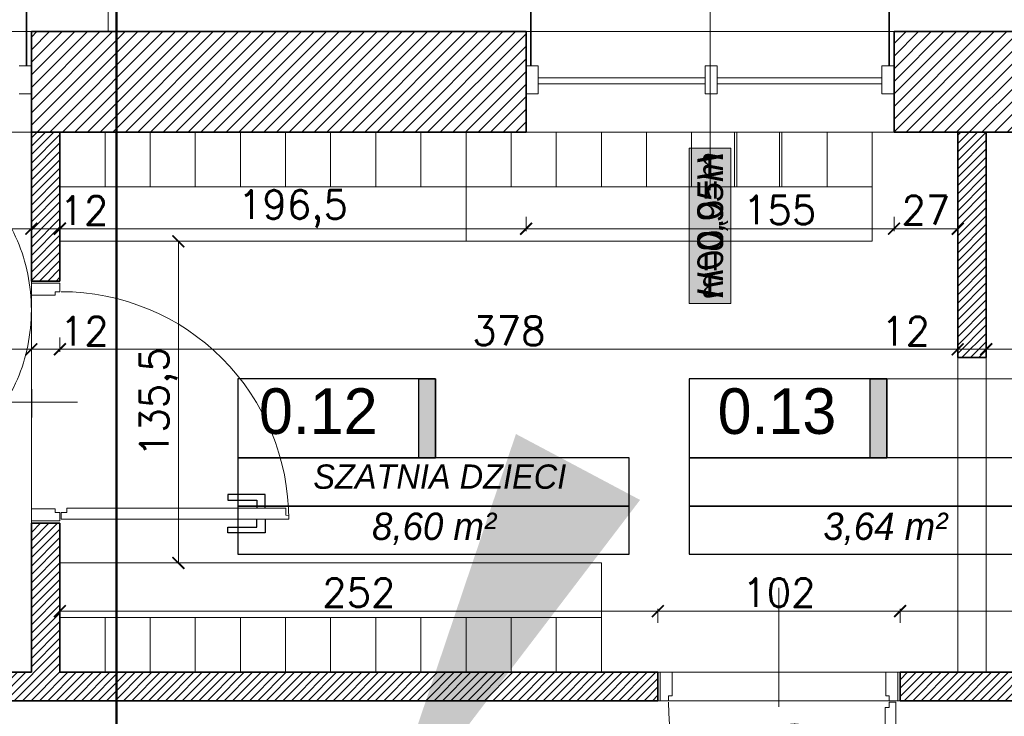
# Model space of a CAD drawing. Header units: millimetres. Extents: x -740 to 33545, y 5178 to 22494.
# Tile 147 of 250: x 10276 to 10690, y 10546 to 10839. Entities that reach past the tile are written whole.
import ezdxf
from ezdxf.lldxf.tags import DXFTag

# ---------------------------------------------------------------- set-up
doc = ezdxf.new("R2010")
doc.units = ezdxf.units.MM
doc.header["$MEASUREMENT"] = 0
doc.linetypes.add('ACAD_ISO10W100', pattern=[18, 12, -3, 0, -3])
doc.layers.get('Defpoints').update_dxf_attribs({"color": 252})
for name, color, linetype, lineweight in [('_IS_EKO_KS_opis', 7, 'Continuous', 15), ('A_istniejÄ…ce Ĺ›ciany', 252, 'Continuous', 35), ('A_izolacja', 252, 'Continuous', 9), ('A_l.przerywana', 252, 'ICAD_ISO03W100', 9), ('A_opisy', 252, 'Continuous', 15), ('A_projektowane sciany', 252, 'Continuous', 35), ('A_wyposaĹĽenie', 252, 'Continuous', 9), ('A_Ĺ›ciany projektowane', 252, 'Continuous', 35), ('k_wyburzenia widoczne', 252, 'PNEUMATIC2', 18), ('l.przerywana', 252, 'ICAD_ISO03W100', 5), ('l.wypeĹ‚nien', 252, 'Continuous', 5), ('Nowe_820-G Rysunki Obrazki_Nr_piĂłra__23', 252, 'Continuous', 15), ('szraf1', 252, 'Continuous', 5), ('wymiarowanie', 252, 'Continuous', 9)]:
    doc.layers.add(name, color=color, linetype=linetype, lineweight=lineweight)
for name, color, linetype in [('D-opis', 252, 'Continuous'), ('stolarka', 252, 'Continuous'), ('tabelki opis', 252, 'Continuous'), ('WYPOSAĹ»ENIE', 252, 'Continuous')]:
    doc.layers.add(name, color=color, linetype=linetype)
doc.styles.add('ARIALL', font='GOTHIC.TTF', dxfattribs={"height": 40})
doc.styles.add('styl2', font='simplex.shx')
tags = doc.linetypes.add('DASH', pattern=[15, 10, -5]).pattern_tags.tags
tags[6:7] = [DXFTag(74, 4), DXFTag(75, 0), DXFTag(340, '0'), DXFTag(46, 0.0), DXFTag(50, 0.0), DXFTag(44, 0.0), DXFTag(45, 0.0)]
tags[4:5] = [DXFTag(74, 4), DXFTag(75, 0), DXFTag(340, '0'), DXFTag(46, 0.0), DXFTag(50, 0.0), DXFTag(44, 0.0), DXFTag(45, 0.0)]
tags = doc.linetypes.add('ICAD_ISO03W100', pattern=[30, 12, -18]).pattern_tags.tags
tags[6:7] = [DXFTag(74, 4), DXFTag(75, 0), DXFTag(340, '0'), DXFTag(46, 1.0), DXFTag(50, 0.0), DXFTag(44, 0.0), DXFTag(45, 0.0)]
tags[4:5] = [DXFTag(74, 4), DXFTag(75, 0), DXFTag(340, '0'), DXFTag(46, 1.0), DXFTag(50, 0.0), DXFTag(44, 0.0), DXFTag(45, 0.0)]
doc.linetypes.add('PNEUMATIC2', pattern='A,0.5,-0.25,["//",Standard,S=0.2,R=0,X=-0.1,Y=-0.1],-0.25', length=1)
doc.dimstyles.new('ISO', dxfattribs={"dimtxt": 180, "dimasz": 180, "dimexe": 180, "dimexo": 180, "dimgap": 90, "dimtad": 1, "dimtoh": 1, "dimdec": 0, "dimzin": 0, "dimdsep": 46, "dimtxsty": 'Standard', "dimsah": 1, "dimcen": 90, "dimdle": 100, "dimadec": 4, "dimazin": 0, "dimtfac": 1, "dimtdec": 4, "dimtofl": 0, "dimtmove": 0, "dimatfit": 3, "dimfxl": 0, "dimtvp": 180, "dimtolj": 1, "dimtzin": 0, "dimarcsym": 0})
doc.dimstyles.new('Skala 1-50', dxfattribs={"dimtxt": 12, "dimasz": 5, "dimexe": 1, "dimexo": 1, "dimgap": 1.5, "dimtad": 1, "dimdec": 1, "dimrnd": 0.5, "dimtxsty": 'styl2', "dimblk": 'ARCHTICK', "dimcen": 5, "dimadec": 0, "dimazin": 0, "dimtfac": 1, "dimtdec": 1, "dimtmove": 1, "dimatfit": 3, "dimldrblk": 'ARCHTICK', "dimfxl": 0, "dimlwd": -1, "dimlwe": -1, "dimarcsym": 0})

# ---------------------------------------------------------------- blocks, each defined once
blk = doc.blocks.new('FOTEL-K')
at = {"linetype": 'ACAD_ISO10W100'}
for p, q in [((5.633, 7.569), (-5.633, -7.569)), ((7.569, -5.633), (-7.569, 5.633))]:
    blk.add_line(p, q, dxfattribs=at)
for p, q in [((0.222, 4.361), (4.187, 1.41)), ((-0.001, 2.861), (-0.108, 2.718)), ((0.798, 2.266), (-0.001, 2.861)), ((-0.108, 2.718), (0.638, 2.163)), ((1.062, 2.419), (5.201, -0.661)), ((1.629, 2.451), (1.412, 2.159)), ((1.827, 2.303), (1.61, 2.011)), ((-2.741, -0.82), (-2.635, -0.677)), ((-1.941, -1.415), (-2.741, -0.82)), ((-2.635, -0.677), (-1.889, -1.232)), ((5.289, -1.263), (2.729, -4.704)), ((6.489, -2.135), (5.265, -1.224)), ((6.591, -1.997), (5.367, -1.086)), ((-4.113, -1.465), (-0.148, -4.416)), ((2.127, -4.792), (-2.012, -1.712)), ((-1.663, -1.972), (-1.907, -2.301)), ((-1.465, -2.119), (-1.709, -2.448)), ((3.805, -5.74), (2.581, -4.829)), ((3.908, -5.603), (2.684, -4.692))]:
    blk.add_line(p, q)
for points in [[(4.297, 0.733), (4.246, 0.664, -0.414214), (4.065, 0.637), (-0.557, 4.077, -0.414214), (-0.584, 4.258), (-0.532, 4.327, -0.414214), (-0.352, 4.353), (4.271, 0.913, -0.414214)], [(6.473, -0.994), (6.427, -1.056, -0.414214), (6.307, -1.074), (5.103, -0.178, -0.414214), (5.085, -0.058), (5.132, 0.004, -0.414214), (5.252, 0.022), (6.456, -0.874, -0.414214)], [(0.556, -4.295), (0.505, -4.364, -0.414214), (0.324, -4.39), (-4.298, -0.95, -0.414214), (-4.325, -0.769), (-4.273, -0.7, -0.414214), (-4.093, -0.674), (0.53, -4.114, -0.414214)], [(2.811, -5.915), (2.857, -5.853, 0.414214), (2.839, -5.733), (1.636, -4.837, 0.414214), (1.515, -4.855), (1.469, -4.917, 0.414214), (1.487, -5.037), (2.691, -5.933, 0.414214)]]:
    blk.add_lwpolyline(points, format="xyb", close=True)
for points in [[(7.655, -2.789), (6.591, -1.997), (5.464, -3.512), (6.527, -4.304)], [(4.869, -6.532), (3.805, -5.74), (4.933, -4.225), (5.997, -5.017)]]:
    blk.add_lwpolyline(points, close=True)
blk.add_circle((0, 0), 8.291, dxfattribs=at)
for centre, radius, start, end in [((4.045, -3.01), 6.195, 118.7855, 167.9004), ((4.33, -3.223), 6.195, 118.7855, 167.9004), ((4.944, -1.006), 0.43, 323.343, 53.343), ((2.384, -4.447), 0.43, 233.343, 323.343)]:
    blk.add_arc(centre, radius, start, end)
blk = doc.blocks.new('_ArchTick')
at = {"color": 0, "linetype": 'ByBlock', "const_width": 0.15}
blk.add_lwpolyline([(-0.5, -0.5), (0.5, 0.5)], dxfattribs=at)
blk = doc.blocks.new('*D2234')
at = {"layer": 'Defpoints', "color": 0}
for p in [(10066.23, 10728.73), (10280.43, 10720.32), (10280.43, 10700.5)]:
    blk.add_point(p, dxfattribs=at)
at = {"layer": 'wymiarowanie', "color": 0}
for p, q in [((10066.23, 10705.5), (10066.23, 10699.5)), ((10280.43, 10705.5), (10280.43, 10699.5)), ((10066.23, 10700.5), (10280.43, 10700.5))]:
    blk.add_line(p, q, dxfattribs=at)
at = {"layer": 'wymiarowanie', "color": 0, "xscale": 5, "yscale": 5, "zscale": 5, "rotation": 180}
blk.add_blockref('_ArchTick', (10066.23, 10700.5), dxfattribs=at)
at = {"layer": 'wymiarowanie', "color": 0, "xscale": 5, "yscale": 5, "zscale": 5}
blk.add_blockref('_ArchTick', (10280.43, 10700.5), dxfattribs=at)
at = {"layer": 'wymiarowanie', "color": 0, "insert": (10173.33, 10708.15), "char_height": 12, "attachment_point": 5, "style": 'styl2'}
blk.add_mtext('214', dxfattribs=at)
blk = doc.blocks.new('*D2235')
at = {"layer": 'Defpoints', "color": 0}
for p in [(10292.43, 10720.98), (10280.43, 10720.32), (10292.43, 10700.5)]:
    blk.add_point(p, dxfattribs=at)
at = {"layer": 'wymiarowanie', "color": 0}
for p, q in [((10280.43, 10705.5), (10280.43, 10699.5)), ((10292.43, 10705.5), (10292.43, 10699.5)), ((10280.43, 10700.5), (10292.43, 10700.5))]:
    blk.add_line(p, q, dxfattribs=at)
at = {"layer": 'wymiarowanie', "color": 0, "xscale": 5, "yscale": 5, "zscale": 5, "rotation": 180}
blk.add_blockref('_ArchTick', (10280.43, 10700.5), dxfattribs=at)
at = {"layer": 'wymiarowanie', "color": 0, "xscale": 5, "yscale": 5, "zscale": 5}
blk.add_blockref('_ArchTick', (10292.43, 10700.5), dxfattribs=at)
at = {"layer": 'wymiarowanie', "color": 0, "insert": (10302.69, 10708.15), "char_height": 12, "attachment_point": 5, "style": 'styl2'}
blk.add_mtext('12', dxfattribs=at)
blk = doc.blocks.new('*D2236')
at = {"layer": 'Defpoints', "color": 0}
for p in [(10670.47, 10729.71), (10292.43, 10720.98), (10670.47, 10700.5)]:
    blk.add_point(p, dxfattribs=at)
at = {"layer": 'wymiarowanie', "color": 0}
for p, q in [((10292.43, 10705.5), (10292.43, 10699.5)), ((10670.47, 10705.5), (10670.47, 10699.5)), ((10292.43, 10700.5), (10670.47, 10700.5))]:
    blk.add_line(p, q, dxfattribs=at)
at = {"layer": 'wymiarowanie', "color": 0, "xscale": 5, "yscale": 5, "zscale": 5, "rotation": 180}
blk.add_blockref('_ArchTick', (10292.43, 10700.5), dxfattribs=at)
at = {"layer": 'wymiarowanie', "color": 0, "xscale": 5, "yscale": 5, "zscale": 5}
blk.add_blockref('_ArchTick', (10670.47, 10700.5), dxfattribs=at)
at = {"layer": 'wymiarowanie', "color": 0, "insert": (10481.45, 10708.3), "char_height": 12, "attachment_point": 5, "style": 'styl2'}
blk.add_mtext('378', dxfattribs=at)
blk = doc.blocks.new('*D2237')
at = {"layer": 'Defpoints', "color": 0}
for p in [(10670.47, 10729.71), (10682.47, 10728.04), (10682.47, 10700.5)]:
    blk.add_point(p, dxfattribs=at)
at = {"layer": 'wymiarowanie', "color": 0}
for p, q in [((10670.47, 10705.5), (10670.47, 10699.5)), ((10682.47, 10705.5), (10682.47, 10699.5)), ((10670.47, 10700.5), (10639.24, 10700.5)), ((10670.47, 10700.5), (10682.47, 10700.5))]:
    blk.add_line(p, q, dxfattribs=at)
at = {"layer": 'wymiarowanie', "color": 0, "xscale": 5, "yscale": 5, "zscale": 5, "rotation": 180}
blk.add_blockref('_ArchTick', (10670.47, 10700.5), dxfattribs=at)
at = {"layer": 'wymiarowanie', "color": 0, "xscale": 5, "yscale": 5, "zscale": 5}
blk.add_blockref('_ArchTick', (10682.47, 10700.5), dxfattribs=at)
at = {"layer": 'wymiarowanie', "color": 0, "insert": (10648.49, 10708.15), "char_height": 12, "attachment_point": 5, "style": 'styl2'}
blk.add_mtext('12', dxfattribs=at)
blk = doc.blocks.new('*D2238')
at = {"layer": 'Defpoints', "color": 0}
for p in [(10682.47, 10728.04), (10842.47, 10722.7), (10842.47, 10700.5)]:
    blk.add_point(p, dxfattribs=at)
at = {"layer": 'wymiarowanie', "color": 0}
for p, q in [((10682.47, 10705.5), (10682.47, 10699.5)), ((10842.47, 10705.5), (10842.47, 10699.5)), ((10682.47, 10700.5), (10842.47, 10700.5))]:
    blk.add_line(p, q, dxfattribs=at)
at = {"layer": 'wymiarowanie', "color": 0, "xscale": 5, "yscale": 5, "zscale": 5, "rotation": 180}
blk.add_blockref('_ArchTick', (10682.47, 10700.5), dxfattribs=at)
at = {"layer": 'wymiarowanie', "color": 0, "xscale": 5, "yscale": 5, "zscale": 5}
blk.add_blockref('_ArchTick', (10842.47, 10700.5), dxfattribs=at)
at = {"layer": 'wymiarowanie', "color": 0, "insert": (10762.47, 10708.3), "char_height": 12, "attachment_point": 5, "style": 'styl2'}
blk.add_mtext('160', dxfattribs=at)
blk = doc.blocks.new('*D2275')
at = {"layer": 'Defpoints', "color": 0}
for p in [(10342.32, 10745.99), (10344.42, 10745.99), (10344.42, 10610.52)]:
    blk.add_point(p, dxfattribs=at)
at = {"layer": 'wymiarowanie', "color": 0}
for p, q in [((10343.42, 10745.99), (10341.32, 10745.99)), ((10342.32, 10610.52), (10342.32, 10745.99)), ((10343.42, 10610.52), (10341.32, 10610.52))]:
    blk.add_line(p, q, dxfattribs=at)
at = {"layer": 'wymiarowanie', "color": 0, "xscale": 5, "yscale": 5, "zscale": 5}
for p, rotation in [((10342.32, 10745.99), 90), ((10342.32, 10610.52), 270)]:
    blk.add_blockref('_ArchTick', p, dxfattribs=dict(at, rotation=rotation))
at = {"layer": 'wymiarowanie', "color": 0, "insert": (10333.97, 10678.26), "char_height": 12, "attachment_point": 5, "rotation": 90, "style": 'styl2'}
blk.add_mtext('135,5', dxfattribs=at)
blk = doc.blocks.new('*D2591')
at = {"layer": 'Defpoints', "color": 0}
for p in [(10544.19, 10590.24), (10292.43, 10564.52), (10544.19, 10564.52)]:
    blk.add_point(p, dxfattribs=at)
at = {"layer": 'wymiarowanie', "color": 0}
for p, q in [((10292.43, 10585.24), (10292.43, 10591.24)), ((10292.43, 10590.24), (10544.19, 10590.24)), ((10544.19, 10585.24), (10544.19, 10591.24))]:
    blk.add_line(p, q, dxfattribs=at)
at = {"layer": 'wymiarowanie', "color": 0, "xscale": 5, "yscale": 5, "zscale": 5, "rotation": 180}
blk.add_blockref('_ArchTick', (10292.43, 10590.24), dxfattribs=at)
at = {"layer": 'wymiarowanie', "color": 0, "xscale": 5, "yscale": 5, "zscale": 5}
blk.add_blockref('_ArchTick', (10544.19, 10590.24), dxfattribs=at)
at = {"layer": 'wymiarowanie', "color": 0, "insert": (10418.31, 10598.04), "char_height": 12, "attachment_point": 5, "style": 'styl2'}
blk.add_mtext('252', dxfattribs=at)
blk = doc.blocks.new('*D2592')
at = {"layer": 'Defpoints', "color": 0}
for p in [(10646.19, 10590.24), (10544.19, 10564.52), (10646.19, 10564.52)]:
    blk.add_point(p, dxfattribs=at)
at = {"layer": 'wymiarowanie', "color": 0}
for p, q in [((10544.19, 10585.24), (10544.19, 10591.24)), ((10544.19, 10590.24), (10646.19, 10590.24)), ((10646.19, 10585.24), (10646.19, 10591.24))]:
    blk.add_line(p, q, dxfattribs=at)
at = {"layer": 'wymiarowanie', "color": 0, "xscale": 5, "yscale": 5, "zscale": 5, "rotation": 180}
blk.add_blockref('_ArchTick', (10544.19, 10590.24), dxfattribs=at)
at = {"layer": 'wymiarowanie', "color": 0, "xscale": 5, "yscale": 5, "zscale": 5}
blk.add_blockref('_ArchTick', (10646.19, 10590.24), dxfattribs=at)
at = {"layer": 'wymiarowanie', "color": 0, "insert": (10595.19, 10598.04), "char_height": 12, "attachment_point": 5, "style": 'styl2'}
blk.add_mtext('102', dxfattribs=at)
blk = doc.blocks.new('*D2593')
at = {"layer": 'Defpoints', "color": 0}
for p in [(10842.47, 10590.24), (10646.19, 10564.52), (10842.47, 10564.52)]:
    blk.add_point(p, dxfattribs=at)
at = {"layer": 'wymiarowanie', "color": 0}
for p, q in [((10646.19, 10585.24), (10646.19, 10591.24)), ((10646.19, 10590.24), (10842.47, 10590.24)), ((10842.47, 10585.24), (10842.47, 10591.24))]:
    blk.add_line(p, q, dxfattribs=at)
at = {"layer": 'wymiarowanie', "color": 0, "xscale": 5, "yscale": 5, "zscale": 5, "rotation": 180}
blk.add_blockref('_ArchTick', (10646.19, 10590.24), dxfattribs=at)
at = {"layer": 'wymiarowanie', "color": 0, "xscale": 5, "yscale": 5, "zscale": 5}
blk.add_blockref('_ArchTick', (10842.47, 10590.24), dxfattribs=at)
at = {"layer": 'wymiarowanie', "color": 0, "insert": (10744.33, 10598.58), "char_height": 12, "attachment_point": 5, "style": 'styl2'}
blk.add_mtext('196,5', dxfattribs=at)
blk = doc.blocks.new('*D2595')
at = {"layer": 'Defpoints', "color": 0}
for p in [(10125.49, 10774.55), (10280.43, 10774.55), (10280.43, 10751.3)]:
    blk.add_point(p, dxfattribs=at)
at = {"layer": 'wymiarowanie', "color": 0}
for p, q in [((10125.49, 10756.3), (10125.49, 10750.3)), ((10280.43, 10756.3), (10280.43, 10750.3)), ((10125.49, 10751.3), (10160.59, 10751.3)), ((10280.43, 10751.3), (10188.23, 10751.3))]:
    blk.add_line(p, q, dxfattribs=at)
at = {"layer": 'wymiarowanie', "color": 0, "xscale": 5, "yscale": 5, "zscale": 5, "rotation": 180}
blk.add_blockref('_ArchTick', (10125.49, 10751.3), dxfattribs=at)
at = {"layer": 'wymiarowanie', "color": 0, "xscale": 5, "yscale": 5, "zscale": 5}
blk.add_blockref('_ArchTick', (10280.43, 10751.3), dxfattribs=at)
at = {"layer": 'wymiarowanie', "color": 0, "insert": (10174.41, 10758.95), "char_height": 12, "attachment_point": 5, "style": 'styl2'}
blk.add_mtext('155', dxfattribs=at)
blk = doc.blocks.new('*D2596')
at = {"layer": 'Defpoints', "color": 0}
for p in [(10280.43, 10774.55), (10292.43, 10774.55), (10292.43, 10751.3)]:
    blk.add_point(p, dxfattribs=at)
at = {"layer": 'wymiarowanie', "color": 0}
for p, q in [((10280.43, 10756.3), (10280.43, 10750.3)), ((10292.43, 10756.3), (10292.43, 10750.3)), ((10280.43, 10751.3), (10292.43, 10751.3))]:
    blk.add_line(p, q, dxfattribs=at)
at = {"layer": 'wymiarowanie', "color": 0, "xscale": 5, "yscale": 5, "zscale": 5, "rotation": 180}
blk.add_blockref('_ArchTick', (10280.43, 10751.3), dxfattribs=at)
at = {"layer": 'wymiarowanie', "color": 0, "xscale": 5, "yscale": 5, "zscale": 5}
blk.add_blockref('_ArchTick', (10292.43, 10751.3), dxfattribs=at)
at = {"layer": 'wymiarowanie', "color": 0, "insert": (10302.56, 10758.95), "char_height": 12, "attachment_point": 5, "style": 'styl2'}
blk.add_mtext('12', dxfattribs=at)
blk = doc.blocks.new('*D2597')
at = {"layer": 'Defpoints', "color": 0}
for p in [(10292.43, 10774.55), (10488.71, 10774.55), (10488.71, 10751.3)]:
    blk.add_point(p, dxfattribs=at)
at = {"layer": 'wymiarowanie', "color": 0}
for p, q in [((10292.43, 10756.3), (10292.43, 10750.3)), ((10488.71, 10756.3), (10488.71, 10750.3)), ((10292.43, 10751.3), (10488.71, 10751.3))]:
    blk.add_line(p, q, dxfattribs=at)
at = {"layer": 'wymiarowanie', "color": 0, "xscale": 5, "yscale": 5, "zscale": 5, "rotation": 180}
blk.add_blockref('_ArchTick', (10292.43, 10751.3), dxfattribs=at)
at = {"layer": 'wymiarowanie', "color": 0, "xscale": 5, "yscale": 5, "zscale": 5}
blk.add_blockref('_ArchTick', (10488.71, 10751.3), dxfattribs=at)
at = {"layer": 'wymiarowanie', "color": 0, "insert": (10390.57, 10759.65), "char_height": 12, "attachment_point": 5, "style": 'styl2'}
blk.add_mtext('196,5', dxfattribs=at)
blk = doc.blocks.new('*D2598')
at = {"layer": 'Defpoints', "color": 0}
for p in [(10488.71, 10774.55), (10643.65, 10774.55), (10643.65, 10751.3)]:
    blk.add_point(p, dxfattribs=at)
at = {"layer": 'wymiarowanie', "color": 0}
for p, q in [((10488.71, 10756.3), (10488.71, 10750.3)), ((10643.65, 10756.3), (10643.65, 10750.3)), ((10488.71, 10751.3), (10643.65, 10751.3))]:
    blk.add_line(p, q, dxfattribs=at)
at = {"layer": 'wymiarowanie', "color": 0, "xscale": 5, "yscale": 5, "zscale": 5, "rotation": 180}
blk.add_blockref('_ArchTick', (10488.71, 10751.3), dxfattribs=at)
at = {"layer": 'wymiarowanie', "color": 0, "xscale": 5, "yscale": 5, "zscale": 5}
blk.add_blockref('_ArchTick', (10643.65, 10751.3), dxfattribs=at)
at = {"layer": 'wymiarowanie', "color": 0, "insert": (10595.47, 10759.2), "char_height": 12, "attachment_point": 5, "style": 'styl2'}
blk.add_mtext('155', dxfattribs=at)
blk = doc.blocks.new('*D2599')
at = {"layer": 'Defpoints', "color": 0}
for p in [(10643.65, 10774.55), (10670.47, 10774.55), (10670.47, 10751.3)]:
    blk.add_point(p, dxfattribs=at)
at = {"layer": 'wymiarowanie', "color": 0}
for p, q in [((10643.65, 10756.3), (10643.65, 10750.3)), ((10670.47, 10756.3), (10670.47, 10750.3)), ((10643.65, 10751.3), (10670.47, 10751.3))]:
    blk.add_line(p, q, dxfattribs=at)
at = {"layer": 'wymiarowanie', "color": 0, "xscale": 5, "yscale": 5, "zscale": 5, "rotation": 180}
blk.add_blockref('_ArchTick', (10643.65, 10751.3), dxfattribs=at)
at = {"layer": 'wymiarowanie', "color": 0, "xscale": 5, "yscale": 5, "zscale": 5}
blk.add_blockref('_ArchTick', (10670.47, 10751.3), dxfattribs=at)
at = {"layer": 'wymiarowanie', "color": 0, "insert": (10657.06, 10759.1), "char_height": 12, "attachment_point": 5, "style": 'styl2'}
blk.add_mtext('27', dxfattribs=at)
blk = doc.blocks.new('*D2759')
at = {"layer": 'Defpoints', "color": 0}
for p in [(10280.43, 10791.99), (10241.04, 10729.26), (10280.43, 10729.26)]:
    blk.add_point(p, dxfattribs=at)
at = {"layer": 'wymiarowanie', "color": 0}
for p, q in [((10246.04, 10791.99), (10240.04, 10791.99)), ((10241.04, 10791.99), (10241.04, 10729.26)), ((10246.04, 10729.26), (10240.04, 10729.26))]:
    blk.add_line(p, q, dxfattribs=at)
at = {"layer": 'wymiarowanie', "color": 0, "xscale": 5, "yscale": 5, "zscale": 5}
for p, rotation in [((10241.04, 10791.99), 90), ((10241.04, 10729.26), 270)]:
    blk.add_blockref('_ArchTick', p, dxfattribs=dict(at, rotation=rotation))
at = {"layer": 'wymiarowanie', "color": 0, "insert": (10232.69, 10760.62), "char_height": 12, "attachment_point": 5, "rotation": 90, "style": 'styl2'}
blk.add_mtext('62,5', dxfattribs=at)
blk = doc.blocks.new('*D2760')
at = {"layer": 'Defpoints', "color": 0}
for p in [(10280.43, 10729.26), (10241.04, 10627.26), (10280.43, 10627.26)]:
    blk.add_point(p, dxfattribs=at)
at = {"layer": 'wymiarowanie', "color": 0}
for p, q in [((10246.04, 10729.26), (10240.04, 10729.26)), ((10241.04, 10729.26), (10241.04, 10720.96)), ((10241.04, 10627.26), (10241.04, 10693.2)), ((10246.04, 10627.26), (10240.04, 10627.26))]:
    blk.add_line(p, q, dxfattribs=at)
at = {"layer": 'wymiarowanie', "color": 0, "xscale": 5, "yscale": 5, "zscale": 5}
for p, rotation in [((10241.04, 10729.26), 90), ((10241.04, 10627.26), 270)]:
    blk.add_blockref('_ArchTick', p, dxfattribs=dict(at, rotation=rotation))
at = {"layer": 'wymiarowanie', "color": 0, "insert": (10233.24, 10707.08), "char_height": 12, "attachment_point": 5, "rotation": 90, "style": 'styl2'}
blk.add_mtext('102', dxfattribs=at)
blk = doc.blocks.new('*D2761')
at = {"layer": 'Defpoints', "color": 0}
for p in [(10280.43, 10627.26), (10241.04, 10564.52), (10280.43, 10564.52)]:
    blk.add_point(p, dxfattribs=at)
at = {"layer": 'wymiarowanie', "color": 0}
for p, q in [((10246.04, 10627.26), (10240.04, 10627.26)), ((10241.04, 10627.26), (10241.04, 10564.52)), ((10246.04, 10564.52), (10240.04, 10564.52))]:
    blk.add_line(p, q, dxfattribs=at)
at = {"layer": 'wymiarowanie', "color": 0, "xscale": 5, "yscale": 5, "zscale": 5}
for p, rotation in [((10241.04, 10627.26), 90), ((10241.04, 10564.52), 270)]:
    blk.add_blockref('_ArchTick', p, dxfattribs=dict(at, rotation=rotation))
at = {"layer": 'wymiarowanie', "color": 0, "insert": (10232.69, 10595.89), "char_height": 12, "attachment_point": 5, "rotation": 90, "style": 'styl2'}
blk.add_mtext('62,5', dxfattribs=at)
blk = doc.blocks.new('*D2762')
at = {"layer": 'Defpoints', "color": 0}
for p in [(10280.43, 10564.52), (10241.04, 10552.52), (10270.21, 10552.52)]:
    blk.add_point(p, dxfattribs=at)
at = {"layer": 'wymiarowanie', "color": 0}
for p, q in [((10246.04, 10564.52), (10240.04, 10564.52)), ((10241.04, 10564.52), (10241.04, 10552.52)), ((10246.04, 10552.52), (10240.04, 10552.52))]:
    blk.add_line(p, q, dxfattribs=at)
at = {"layer": 'wymiarowanie', "color": 0, "xscale": 5, "yscale": 5, "zscale": 5}
for p, rotation in [((10241.04, 10564.52), 90), ((10241.04, 10552.52), 270)]:
    blk.add_blockref('_ArchTick', p, dxfattribs=dict(at, rotation=rotation))
at = {"layer": 'wymiarowanie', "color": 0, "insert": (10233.39, 10542.33), "char_height": 12, "attachment_point": 5, "rotation": 90, "style": 'styl2'}
blk.add_mtext('12', dxfattribs=at)

msp = doc.modelspace()

# ---------------------------------------------------------------- hatches: boundary and pattern name
at = {"layer": 'A_opisy', "ltscale": 0.3}
msp.add_hatch(color=256, dxfattribs=at).paths.add_polyline_path([(10557.42, 10785.27), (10557.42, 10719.81), (10574.95, 10719.81), (10574.95, 10785.27)])
msp.add_hatch(color=256, dxfattribs=at).paths.add_polyline_path([(10557.42, 10785.27), (10557.42, 10719.81), (10574.95, 10719.81), (10574.95, 10785.27)])
msp.add_hatch(color=256, dxfattribs=at).paths.add_polyline_path([(10557.42, 10785.27), (10557.42, 10719.81), (10574.95, 10719.81), (10574.95, 10785.27)])
msp.add_hatch(color=256, dxfattribs=at).paths.add_polyline_path([(10557.42, 10785.27), (10557.42, 10719.81), (10574.95, 10719.81), (10574.95, 10785.27)])
at = {"layer": 'l.wypeĹ‚nien'}
h = msp.add_hatch(dxfattribs=at)
h.set_pattern_fill('ANSI31', color=256, scale=30, style=0)
h.paths.add_polyline_path([(11009.41, 10808.08), (11009.41, 10791.99), (11103.57, 10791.99), (11103.57, 10816.54), (11178.57, 10816.54), (11178.57, 10791.99), (11191.45, 10791.99), (11191.45, 10834.32), (11169.43, 10834.32), (11169.43, 11134.32), (11169.43, 11331.32), (11249.87, 11331.32), (11249.87, 11346.56), (11249.87, 11358.41), (11249.87, 11374.5), (11169.43, 11374.5), (11126.25, 11374.5), (11126.25, 11134.32), (11126.25, 10834.32), (11009.41, 10834.32), (11009.41, 10819.93)])
h.paths.add_polyline_path([(11404.81, 11374.5), (11404.81, 11331.32), (11602.93, 11331.32), (11602.93, 11374.5)])
h.paths.add_polyline_path([(10316.23, 10791.99), (10406.43, 10791.99), (10425.43, 10791.99), (10444.43, 10791.99), (10463.43, 10791.99), (10488.71, 10791.99), (10488.71, 10808.08), (10488.71, 10819.93), (10488.71, 10834.32), (10316.23, 10834.32)])
h.paths.add_polyline_path([(10717.86, 10791.99), (10854.47, 10791.99), (10854.47, 10834.32), (10717.86, 10834.32)])
h.paths.add_polyline_path([(10643.65, 10834.32), (10643.65, 10819.93), (10643.65, 10808.08), (10643.65, 10791.99), (10717.86, 10791.99), (10717.86, 10834.32)])
h.paths.add_polyline_path([(11757.87, 11374.5), (11757.87, 11331.32), (11799.42, 11331.32), (11799.42, 11374.5)])
h.paths.add_polyline_path([(10280.43, 10834.32), (10280.43, 10791.99), (10316.23, 10791.99), (10316.23, 10834.32)])
h = msp.add_hatch(dxfattribs=at)
h.set_pattern_fill('ANSI31', color=256, scale=20, style=0)
h.paths.add_polyline_path([(10002.23, 10552.52), (10002.23, 10564.52), (10182.4, 10564.52), (10259.5, 10564.52), (10280.43, 10564.52), (10280.43, 10627.26), (10292.43, 10627.26), (10292.43, 10564.52), (10316.23, 10564.52), (10316.23, 10552.52)])
h.paths.add_polyline_path([(10544.19, 10552.52), (10544.19, 10564.52), (10316.23, 10564.52), (10292.43, 10564.52), (10316.23, 10564.52), (10316.23, 10564.52), (10316.23, 10552.52)])
h.paths.add_polyline_path([(10280.43, 10791.99), (10280.43, 10729.26), (10292.43, 10729.26), (10292.43, 10791.99)])
h = msp.add_hatch(dxfattribs=at)
h.set_pattern_fill('ANSI31', color=256, scale=20, style=0)
h.paths.add_polyline_path([(10646.19, 10552.52), (10646.19, 10564.52), (10842.47, 10564.52), (10842.47, 10574.52), (10854.47, 10574.52), (10854.47, 10564.52), (11082.39, 10564.52), (11082.53, 10574.58), (11094.39, 10574.58), (11094.39, 10552.52), (10854.92, 10552.52)])
h.paths.add_polyline_path([(10842.47, 10676.52), (10854.47, 10676.52), (10854.47, 10791.99), (10842.47, 10791.99)])
h.paths.add_polyline_path([(10670.47, 10696.99), (10682.47, 10696.99), (10682.47, 10791.99), (10670.47, 10791.99)])
h.paths.add_polyline_path([(11082.39, 10729.46), (11094.39, 10729.46), (11094.39, 10791.99), (11082.39, 10791.99)])
at = {"layer": 'tabelki opis'}
for points in [[(10450.57, 10654.76), (10450.57, 10688.03), (10443.61, 10688.03), (10443.61, 10654.76)], [(10640.57, 10654.76), (10640.57, 10688.03), (10633.6, 10688.03), (10633.6, 10654.76)]]:
    msp.add_hatch(color=256, dxfattribs=at).paths.add_polyline_path(points)

# ---------------------------------------------------------------- linework, layer by layer
at = {"layer": 'A_istniejÄ…ce Ĺ›ciany'}
for points in [[(10488.71, 10834.32), (10280.43, 10834.32)], [(10280.43, 10834.32), (10280.43, 10791.99)], [(10280.43, 10834.32), (10280.43, 10819.93)], [(10488.71, 10791.99), (10488.71, 10834.32)], [(10854.47, 10834.32), (10643.65, 10834.32)], [(10643.65, 10834.32), (10643.65, 10791.99)], [(10280.43, 10808.08), (10280.43, 10819.93)], [(10280.43, 10808.08), (10280.43, 10791.99)], [(10488.71, 10808.08), (10488.71, 10791.99)], [(10643.65, 10808.08), (10643.65, 10791.99)], [(10280.43, 10791.99), (10488.71, 10791.99)], [(10488.71, 10791.99), (10280.43, 10791.99)], [(10854.47, 10791.99), (10643.65, 10791.99)]]:
    msp.add_lwpolyline(points, dxfattribs=at)
at = {"layer": 'A_izolacja', "lineweight": 35}
for p, q in [((10278.43, 10819.93), (10278.43, 10854.32)), ((10490.71, 10819.93), (10490.71, 10854.32)), ((10641.65, 10819.93), (10641.65, 10854.32))]:
    msp.add_line(p, q, dxfattribs=at)
at = {"layer": 'A_l.przerywana', "ltscale": 0.3}
for points in [[(10125.49, 10834.32), (10280.43, 10834.32)], [(10125.49, 10834.32), (10280.43, 10834.32)], [(10488.71, 10834.32), (10643.65, 10834.32)], [(10488.71, 10834.32), (10643.65, 10834.32)], [(10280.43, 10791.99), (10125.49, 10791.99)], [(10643.65, 10791.99), (10488.71, 10791.99)], [(10280.43, 10729.26), (10292.43, 10729.26)], [(10292.43, 10627.26), (10280.43, 10627.26)]]:
    msp.add_lwpolyline(points, dxfattribs=at)
at = {"layer": 'A_opisy'}
for p, q in [((10566.18, 10901.06), (10566.18, 10767.59)), ((10299.85, 10678.26), (10244.85, 10678.26)), ((10595.19, 10545.11), (10595.19, 10600.11))]:
    msp.add_line(p, q, dxfattribs=at)
at = {"layer": 'A_opisy', "ltscale": 0.3}
msp.add_lwpolyline([(10557.42, 10785.27), (10557.42, 10719.81), (10574.95, 10719.81), (10574.95, 10785.27)], close=True, dxfattribs=at)
msp.add_lwpolyline([(10557.42, 10785.27), (10557.42, 10719.81), (10574.95, 10719.81), (10574.95, 10785.27)], close=True, dxfattribs=at)
msp.add_lwpolyline([(10557.42, 10785.27), (10557.42, 10719.81), (10574.95, 10719.81), (10574.95, 10785.27)], close=True, dxfattribs=at)
msp.add_lwpolyline([(10557.42, 10785.27), (10557.42, 10719.81), (10574.95, 10719.81), (10574.95, 10785.27)], close=True, dxfattribs=at)
at = {"layer": 'A_projektowane sciany'}
for p, q in [((10292.43, 10729.26), (10280.43, 10729.26)), ((10292.43, 10627.26), (10280.43, 10627.26))]:
    msp.add_line(p, q, dxfattribs=at)
for points in [[(10280.43, 10564.52), (10002.23, 10564.52)], [(10292.43, 10564.52), (10544.19, 10564.52)], [(10646.19, 10564.52), (10842.47, 10564.52)], [(10544.19, 10552.52), (10002.23, 10552.52)], [(10854.92, 10552.52), (10646.19, 10552.52)]]:
    msp.add_lwpolyline(points, dxfattribs=at)
at = {"layer": 'A_wyposaĹĽenie', "ltscale": 2}
for points in [[(10292.43, 10791.99), (10292.43, 10768.99), (10406.43, 10768.99), (10406.43, 10791.99)], [(10292.43, 10791.99), (10292.43, 10768.99), (10406.43, 10768.99), (10406.43, 10791.99)], [(10463.43, 10791.99), (10463.43, 10768.99), (10577.43, 10768.99), (10577.43, 10791.99)], [(10463.43, 10791.99), (10463.43, 10768.99), (10577.43, 10768.99), (10577.43, 10791.99)], [(10292.43, 10768.99), (10292.43, 10745.99), (10463.43, 10745.99), (10463.43, 10768.99)], [(10292.43, 10768.99), (10292.43, 10745.99), (10463.43, 10745.99), (10463.43, 10768.99)], [(10463.43, 10768.99), (10463.43, 10745.99), (10634.43, 10745.99), (10634.43, 10768.99)], [(10463.43, 10768.99), (10463.43, 10745.99), (10634.43, 10745.99), (10634.43, 10768.99)], [(10292.43, 10587.52), (10292.43, 10610.52), (10520.43, 10610.52), (10520.43, 10587.52)], [(10292.43, 10587.52), (10292.43, 10610.52), (10520.43, 10610.52), (10520.43, 10587.52)], [(10292.43, 10564.52), (10292.43, 10587.52), (10406.43, 10587.52), (10406.43, 10564.52)], [(10292.43, 10564.52), (10292.43, 10587.52), (10406.43, 10587.52), (10406.43, 10564.52)]]:
    msp.add_lwpolyline(points, close=True, dxfattribs=at)
at = {"layer": 'A_wyposaĹĽenie', "ltscale": 0.5}
for points in [[(10311.43, 10791.99), (10311.43, 10768.99), (10330.43, 10768.99), (10330.43, 10791.99)], [(10311.43, 10791.99), (10311.43, 10768.99), (10330.43, 10768.99), (10330.43, 10791.99)], [(10330.43, 10791.99), (10330.43, 10768.99), (10349.43, 10768.99), (10349.43, 10791.99)], [(10330.43, 10791.99), (10330.43, 10768.99), (10349.43, 10768.99), (10349.43, 10791.99)], [(10368.43, 10791.99), (10368.43, 10768.99), (10387.43, 10768.99), (10387.43, 10791.99)], [(10368.43, 10791.99), (10368.43, 10768.99), (10387.43, 10768.99), (10387.43, 10791.99)], [(10406.43, 10791.99), (10406.43, 10768.99), (10425.43, 10768.99), (10425.43, 10791.99)], [(10406.43, 10791.99), (10406.43, 10768.99), (10425.43, 10768.99), (10425.43, 10791.99)], [(10425.43, 10791.99), (10425.43, 10768.99), (10444.43, 10768.99), (10444.43, 10791.99)], [(10425.43, 10791.99), (10425.43, 10768.99), (10444.43, 10768.99), (10444.43, 10791.99)], [(10444.43, 10791.99), (10444.43, 10768.99), (10463.43, 10768.99), (10463.43, 10791.99)], [(10482.43, 10791.99), (10482.43, 10768.99), (10501.43, 10768.99), (10501.43, 10791.99)], [(10482.43, 10791.99), (10482.43, 10768.99), (10501.43, 10768.99), (10501.43, 10791.99)], [(10501.43, 10791.99), (10501.43, 10768.99), (10520.43, 10768.99), (10520.43, 10791.99)], [(10501.43, 10791.99), (10501.43, 10768.99), (10520.43, 10768.99), (10520.43, 10791.99)], [(10539.43, 10791.99), (10539.43, 10768.99), (10558.43, 10768.99), (10558.43, 10791.99)], [(10595.47, 10791.99), (10595.47, 10768.99), (10576.47, 10768.99), (10576.47, 10791.99)], [(10577.43, 10791.99), (10577.43, 10768.99), (10596.43, 10768.99), (10596.43, 10791.99)], [(10577.43, 10791.99), (10577.43, 10768.99), (10596.43, 10768.99), (10596.43, 10791.99)], [(10596.43, 10791.99), (10596.43, 10768.99), (10615.43, 10768.99), (10615.43, 10791.99)], [(10596.43, 10791.99), (10596.43, 10768.99), (10615.43, 10768.99), (10615.43, 10791.99)], [(10615.43, 10791.99), (10615.43, 10768.99), (10634.43, 10768.99), (10634.43, 10791.99)], [(10311.43, 10564.52), (10311.43, 10587.52), (10330.43, 10587.52), (10330.43, 10564.52)], [(10311.43, 10564.52), (10311.43, 10587.52), (10330.43, 10587.52), (10330.43, 10564.52)], [(10330.43, 10564.52), (10330.43, 10587.52), (10349.43, 10587.52), (10349.43, 10564.52)], [(10330.43, 10564.52), (10330.43, 10587.52), (10349.43, 10587.52), (10349.43, 10564.52)], [(10368.43, 10564.52), (10368.43, 10587.52), (10387.43, 10587.52), (10387.43, 10564.52)], [(10406.43, 10564.52), (10406.43, 10587.52), (10425.43, 10587.52), (10425.43, 10564.52)], [(10406.43, 10564.52), (10406.43, 10587.52), (10425.43, 10587.52), (10425.43, 10564.52)], [(10425.43, 10564.52), (10425.43, 10587.52), (10444.43, 10587.52), (10444.43, 10564.52)], [(10425.43, 10564.52), (10425.43, 10587.52), (10444.43, 10587.52), (10444.43, 10564.52)], [(10444.43, 10564.52), (10444.43, 10587.52), (10463.43, 10587.52), (10463.43, 10564.52)], [(10463.43, 10587.52), (10463.43, 10564.52), (10482.43, 10564.52), (10482.43, 10587.52)], [(10482.43, 10564.52), (10482.43, 10587.52), (10501.43, 10587.52), (10501.43, 10564.52)], [(10501.43, 10587.52), (10501.43, 10564.52), (10520.43, 10564.52), (10520.43, 10587.52)]]:
    msp.add_lwpolyline(points, close=True, dxfattribs=at)
at = {"layer": 'A_Ĺ›ciany projektowane'}
for p, q in [((10280.43, 10791.99), (10280.43, 10729.26)), ((10292.43, 10791.99), (10292.43, 10729.26)), ((10670.47, 10791.99), (10670.47, 10696.99)), ((10682.47, 10791.99), (10682.47, 10696.99)), ((10280.43, 10627.26), (10280.43, 10564.52)), ((10292.43, 10627.26), (10292.43, 10564.52)), ((10544.19, 10564.52), (10544.19, 10552.52)), ((10646.19, 10564.52), (10646.19, 10552.52))]:
    msp.add_line(p, q, dxfattribs=at)
msp.add_lwpolyline([(10670.47, 10696.99), (10682.47, 10696.99)], dxfattribs=at)
at = {"layer": 'D-opis', "linetype": 'DASH', "lineweight": 0, "ltscale": 2.5, "const_width": 1}
msp.add_lwpolyline([(10316.23, 9432.01), (10316.23, 10977.35)], dxfattribs=at)
at = {"layer": 'k_wyburzenia widoczne', "ltscale": 20}
msp.add_lwpolyline([(10312.81, 10834.32), (10312.81, 11059.54)], dxfattribs=at)
at = {"layer": 'l.przerywana', "ltscale": 0.3}
for points in [[(10292.43, 10627.26), (10280.43, 10627.26), (10280.43, 10729.26), (10292.43, 10729.26)], [(10544.19, 10564.52), (10646.19, 10564.52), (10646.19, 10552.52)]]:
    msp.add_lwpolyline(points, dxfattribs=at)
for points in [[(10682.47, 10696.99), (10670.47, 10696.99), (10670.47, 10564.52), (10682.47, 10564.52)], [(10646.19, 10564.52), (10544.19, 10564.52), (10544.19, 10552.52), (10646.19, 10552.52)]]:
    msp.add_lwpolyline(points, close=True, dxfattribs=at)
at = {"layer": 'Nowe_820-G Rysunki Obrazki_Nr_piĂłra__23', "linetype": 'Continuous', "lineweight": 15}
for points in [[(10280.43, 10819.93), (10275.35, 10819.93)], [(10493.79, 10819.93), (10488.71, 10819.93)], [(10488.71, 10819.93), (10488.71, 10808.08)], [(10493.79, 10808.08), (10493.79, 10819.93)], [(10569.15, 10819.93), (10564.07, 10819.93)], [(10564.07, 10819.93), (10564.07, 10808.08)], [(10569.15, 10808.08), (10569.15, 10819.93)], [(10643.65, 10819.93), (10638.57, 10819.93)], [(10638.57, 10819.93), (10638.57, 10808.08)], [(10643.65, 10808.08), (10643.65, 10819.93)], [(10564.07, 10814.85), (10493.79, 10814.85)], [(10493.79, 10814.85), (10493.79, 10812.31)], [(10493.79, 10812.31), (10564.07, 10812.31)], [(10564.07, 10812.31), (10564.07, 10814.85)], [(10638.57, 10814.85), (10569.15, 10814.85)], [(10569.15, 10814.85), (10569.15, 10812.31)], [(10569.15, 10812.31), (10638.57, 10812.31)], [(10638.57, 10812.31), (10638.57, 10814.85)], [(10275.35, 10808.08), (10280.43, 10808.08)], [(10488.71, 10808.08), (10493.79, 10808.08)], [(10564.07, 10808.08), (10569.15, 10808.08)], [(10638.57, 10808.08), (10643.65, 10808.08)], [(10643.65, 10791.99), (10854.47, 10791.99)]]:
    msp.add_lwpolyline(points, dxfattribs=at)
at = {"layer": 'stolarka', "lineweight": 9}
for points in [[(10290.46, 10723.26), (10290.46, 10724.77), (10292.43, 10724.77), (10292.43, 10728.31), (10280.43, 10728.31), (10280.43, 10723.26), (10290.46, 10723.26)], [(10290.46, 10633.31), (10290.46, 10631.79), (10292.43, 10631.79), (10292.43, 10628.26), (10280.43, 10628.26), (10280.43, 10633.31), (10290.46, 10633.31)], [(10293.01, 10631.79), (10293.01, 10629.01), (10388.78, 10629.01), (10388.76, 10630.51), (10387.61, 10630.69), (10387.61, 10633.53), (10295.31, 10633.53), (10295.31, 10631.79), (10293.01, 10631.79)], [(10550.19, 10554.5), (10548.68, 10554.5), (10548.68, 10552.52), (10545.14, 10552.52), (10545.14, 10564.52), (10550.19, 10564.52), (10550.19, 10554.5)], [(10640.14, 10554.5), (10641.66, 10554.5), (10641.66, 10552.52), (10645.19, 10552.52), (10645.19, 10564.52), (10640.14, 10564.52), (10640.14, 10554.5)], [(10641.66, 10551.95), (10644.44, 10551.95), (10644.44, 10456.18), (10642.94, 10456.19), (10642.76, 10457.34), (10639.92, 10457.34), (10639.92, 10549.65), (10641.66, 10549.65), (10641.66, 10551.95)]]:
    msp.add_lwpolyline(points, dxfattribs=at)
at = {"layer": 'stolarka'}
for points in [[(10378.86, 10633.53), (10378.86, 10639.33), (10363.2, 10639.33), (10363.2, 10637.01), (10375.38, 10637.01), (10375.38, 10633.53)], [(10378.86, 10629.01), (10378.86, 10623.2), (10363.2, 10623.2), (10363.2, 10625.53), (10375.38, 10625.53), (10375.38, 10629.01)]]:
    msp.add_lwpolyline(points, dxfattribs=at)
at = {"layer": 'stolarka', "linetype": 'ICAD_ISO03W100', "lineweight": 13, "ltscale": 0.3}
for centre, start, end in [((10293.01, 10629), 359.9469, 89.9997), ((10644.44, 10551.95), 180.0003, 270.0531)]:
    msp.add_arc(centre, 95.77, start, end, dxfattribs=at)
at = {"layer": 'tabelki opis'}
for points in [[(10450.57, 10688.03), (10367.41, 10688.03), (10367.41, 10654.76), (10450.57, 10654.76), (10450.57, 10688.03)], [(10640.57, 10688.03), (10557.41, 10688.03), (10557.41, 10654.76), (10640.57, 10654.76), (10640.57, 10688.03)], [(10367.41, 10634.49), (10532.15, 10634.49), (10532.15, 10654.76), (10367.41, 10654.76), (10367.41, 10634.49)], [(10557.41, 10634.49), (10722.14, 10634.49), (10722.14, 10654.76), (10557.41, 10654.76), (10557.41, 10634.49)], [(10367.41, 10614.21), (10532.15, 10614.21), (10532.15, 10634.49), (10367.41, 10634.49), (10367.41, 10614.21)], [(10557.41, 10614.21), (10722.14, 10614.21), (10722.14, 10634.49), (10557.41, 10634.49), (10557.41, 10614.21)]]:
    msp.add_lwpolyline(points, dxfattribs=at)
for points in [[(10450.57, 10654.76), (10443.61, 10654.76), (10443.61, 10688.03), (10450.57, 10688.03)], [(10640.57, 10654.76), (10633.6, 10654.76), (10633.6, 10688.03), (10640.57, 10688.03)]]:
    msp.add_lwpolyline(points, close=True, dxfattribs=at)
at = {"layer": 'wymiarowanie'}
msp.add_line((10619.98, 10688.03), (10699.87, 10688.03), dxfattribs=at)
at = {"layer": 'WYPOSAĹ»ENIE'}
msp.add_line((10280.43, 10683.72), (10280.44, 10671.72), dxfattribs=at)

# ---------------------------------------------------------------- block references
at = {"layer": 'szraf1', "linetype": 'ByBlock', "xscale": -9.036144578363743, "yscale": 9.03614457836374, "zscale": 9.036144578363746, "rotation": 190.3790015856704}
msp.add_blockref('FOTEL-K', (10205.51, 10717.07), dxfattribs=at)

# ---------------------------------------------------------------- texts
at = {"layer": 'A_opisy', "ltscale": 0.3, "insert": (10560.87, 10721.92), "char_height": 10.8, "width": 109.7533, "attachment_point": 1, "rotation": 90, "style": 'ARIALL'}
msp.add_mtext('{\\fArial|b0|i1|c238|p34;H=0,95m}', dxfattribs=at)
at = {"layer": 'A_opisy', "ltscale": 0.3, "extrusion": (0, 0, -1), "insert": (10560.87, 10783.15), "char_height": 10.8, "width": 109.7533, "attachment_point": 1, "text_direction": (0, -1, 0), "style": 'ARIALL'}
msp.add_mtext('{\\fArial|b0|i1|c238|p34;H=0,00m}', dxfattribs=at)
at = {"layer": 'tabelki opis', "attachment_point": 1}
for s, insert, char_height, width in [('{\\fCentury Gothic|b0|i0|c238|p34;0.12}', (10376.25, 10684.07), 19.2, 56.7), ('{\\fCentury Gothic|b0|i0|c238|p34;0.13}', (10569.37, 10684.07), 19.2, 56.7), ('\\pi31.71072;{\\fCentury Gothic|b0|i1|c238|p34;SZATNIA DZIECI}', (10367.41, 10652), 10.24, 164.736), ('{\\fCentury Gothic|b0|i1|c238|p34;8,60 m²}', (10423.88, 10631.72), 11.52, 68.7387), ('{\\fCentury Gothic|b0|i1|c238|p34;3,64 m²}', (10613.87, 10631.72), 11.52, 68.7387)]:
    msp.add_mtext(s, dxfattribs=dict(at, insert=insert, char_height=char_height, width=width))
at = {"layer": 'wymiarowanie', "insert": (5416.61, 10685.24), "char_height": 12, "width": 621.5287, "attachment_point": 1}
msp.add_mtext('\\pi202.60874;{\\fCentury Gothic|b0|i0|c238|p34;Pokrycie dachowe projektowana blachodachówka}\\P\\pi470.78474;{\\fCentury Gothic|b0|i0|c238|p34;w kolorze RAL 7016}', dxfattribs=at)

# ---------------------------------------------------------------- dimensions: what is measured, and where the dimension line sits
at = {"layer": 'wymiarowanie'}
for base, p1, p2, picture, middle in [((10241.04, 10729.26), (10280.43, 10791.99), (10280.43, 10729.26), '*D2759', (10232.69, 10760.62)), ((10342.32, 10745.99), (10344.42, 10610.52), (10344.42, 10745.99), '*D2275', (10333.97, 10678.26)), ((10241.04, 10564.52), (10280.43, 10627.26), (10280.43, 10564.52), '*D2761', (10232.69, 10595.89))]:
    dim = msp.add_linear_dim(base=base, p1=p1, p2=p2, angle=90, dimstyle='Skala 1-50', dxfattribs=at)
    dim.commit()
    dim.dimension.update_dxf_attribs({"geometry": picture, "text_midpoint": middle})
for base, p1, p2, picture, middle in [((10280.43, 10751.3), (10125.49, 10774.55), (10280.43, 10774.55), '*D2595', (10174.41, 10751.3)), ((10292.43, 10751.3), (10280.43, 10774.55), (10292.43, 10774.55), '*D2596', (10302.56, 10751.3)), ((10643.65, 10751.3), (10488.71, 10774.55), (10643.65, 10774.55), '*D2598', (10595.47, 10751.55)), ((10682.47, 10700.5), (10670.47, 10729.71), (10682.47, 10728.04), '*D2237', (10648.49, 10701.64)), ((10292.43, 10700.5), (10280.43, 10720.32), (10292.43, 10720.98), '*D2235', (10302.69, 10700.5))]:
    dim = msp.add_linear_dim(base=base, p1=p1, p2=p2, dimstyle='Skala 1-50', dxfattribs=at)
    dim.commit()
    dim.dimension.update_dxf_attribs({"geometry": picture, "text_midpoint": middle, "dimtype": 160})
for base, p1, p2, picture, middle in [((10488.71, 10751.3), (10292.43, 10774.55), (10488.71, 10774.55), '*D2597', (10390.57, 10759.65)), ((10670.47, 10751.3), (10643.65, 10774.55), (10670.47, 10774.55), '*D2599', (10657.06, 10759.1)), ((10670.47, 10700.5), (10292.43, 10720.98), (10670.47, 10729.71), '*D2236', (10481.45, 10708.3)), ((10280.43, 10700.5), (10066.23, 10728.73), (10280.43, 10720.32), '*D2234', (10173.33, 10708.15)), ((10842.47, 10700.5), (10682.47, 10728.04), (10842.47, 10722.7), '*D2238', (10762.47, 10708.3)), ((10544.19, 10590.24), (10292.43, 10564.52), (10544.19, 10564.52), '*D2591', (10418.31, 10598.04)), ((10646.19, 10590.24), (10544.19, 10564.52), (10646.19, 10564.52), '*D2592', (10595.19, 10598.04)), ((10842.47, 10590.24), (10646.19, 10564.52), (10842.47, 10564.52), '*D2593', (10744.33, 10598.58))]:
    dim = msp.add_linear_dim(base=base, p1=p1, p2=p2, dimstyle='Skala 1-50', dxfattribs=at)
    dim.commit()
    dim.dimension.update_dxf_attribs({"geometry": picture, "text_midpoint": middle})
for base, p1, p2, picture, middle in [((10241.04, 10627.26), (10280.43, 10729.26), (10280.43, 10627.26), '*D2760', (10241.04, 10707.08)), ((10241.04, 10552.52), (10280.43, 10564.52), (10270.21, 10552.52), '*D2762', (10241.04, 10542.33))]:
    dim = msp.add_linear_dim(base=base, p1=p1, p2=p2, angle=90, dimstyle='Skala 1-50', dxfattribs=at)
    dim.commit()
    dim.dimension.update_dxf_attribs({"geometry": picture, "text_midpoint": middle, "dimtype": 160})

# ---------------------------------------------------------------- leaders
at = {"layer": '_IS_EKO_KS_opis'}
msp.add_leader([(10426.12, 10492), (10441.44, 10520.83), (10509.23, 10520.83)], dimstyle='ISO', dxfattribs=at)

# ---------------------------------------------------------------- next in the draw order: texts
at = {"layer": 'A_opisy', "ltscale": 0.3, "insert": (10595.19, 10532.82), "char_height": 8, "width": 26, "attachment_point": 5, "rotation": 90, "bg_fill": 2}
msp.add_mtext('\\pi3.19200;{\\fCentury Gothic|b0|i0|c238|p0;90}\\P{\\fCentury Gothic|b0|i0|c238|p0;200}', dxfattribs=at)

doc.saveas('drawing.dxf')
